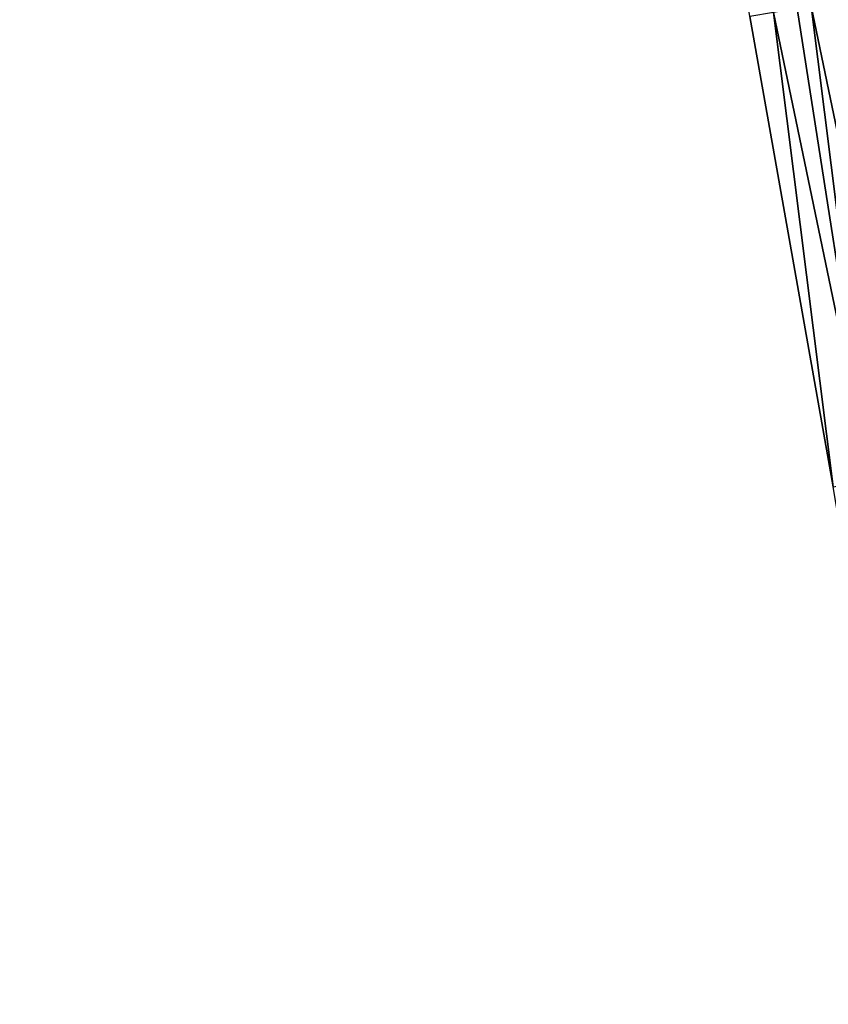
# Model space of a CAD drawing. Header units: feet. Extents: x 2004186 to 2014793, y 836912 to 864902.
# Tile 69 of 234: x 2010629 to 2010663, y 839055 to 839096. Entities that reach past the tile are written whole.
import ezdxf

# ---------------------------------------------------------------- set-up
doc = ezdxf.new("R2010")
doc.units = ezdxf.units.FT
doc.header["$LTSCALE"] = 100
doc.header["$MEASUREMENT"] = 0
doc.layers.add('I-77 SB_MM21-27-Surface-Border', color=7, linetype='Continuous')
doc.layers.add('I-77 SB_MM21-27-Surface-TIN', color=7, linetype='Continuous')

msp = doc.modelspace()

# ---------------------------------------------------------------- linework, layer by layer
at = {"layer": 'I-77 SB_MM21-27-Surface-Border', "color": 3, "linetype": 'ByBlock', "lineweight": -2}
msp.add_polyline3d([(2010684.204075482, 838978.9842045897, 330.4831046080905), (2010679.142003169, 838998.3987579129, 330.0737423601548), (2010674.669503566, 839017.92552638, 329.7371164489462), (2010669.99965158, 839037.4198564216, 329.3931857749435), (2010666.513433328, 839057.111699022, 329.072349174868), (2010663.224585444, 839076.8358721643, 328.7564288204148), (2010659.738478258, 839096.5270486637, 328.4333004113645), (2010656.449240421, 839116.2535604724, 328.1270052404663), (2010653.357763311, 839136.010061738, 327.8321270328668), (2010650.265799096, 839155.769484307, 327.5646855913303), (2010647.3710486, 839175.5621768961, 327.2759111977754), (2010644.678529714, 839195.4133599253, 327.0051478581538), (2010641.410609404, 839215.1622232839, 326.7271981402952), (2010640.717584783, 839235.3161570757, 326.5969748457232), (2010637.262832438, 839255.0086934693, 326.4099797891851), (2010633.215271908, 839274.6084712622, 326.1926210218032), (2010629.168307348, 839294.2046402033, 325.994353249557)], dxfattribs=at)
at = {"layer": 'I-77 SB_MM21-27-Surface-TIN', "color": 128, "linetype": 'ByBlock', "lineweight": -2}
for points in [[(2010662.302978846, 839096.9552274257, 328.4665097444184), (2010661.711166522, 839096.8564439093, 328.4604642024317), (2010664.80275477, 839077.0992761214, 328.7724991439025)], [(2010663.486607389, 839097.1527711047, 328.4771995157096), (2010662.302978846, 839096.9552274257, 328.4665097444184), (2010666.380912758, 839077.3627480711, 328.7929417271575)], [(2010662.302978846, 839096.9552274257, 328.4665097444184), (2010664.80275477, 839077.0992761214, 328.7724991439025), (2010666.380912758, 839077.3627480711, 328.7929417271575)], [(2010660.724819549, 839096.6917633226, 328.4479045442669), (2010659.738478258, 839096.5270486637, 328.4333004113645), (2010663.224585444, 839076.8358721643, 328.7564288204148)], [(2010661.711166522, 839096.8564439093, 328.4604642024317), (2010660.724819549, 839096.6917633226, 328.4479045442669), (2010664.80275477, 839077.0992761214, 328.7724991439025)], [(2010660.724819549, 839096.6917633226, 328.4479045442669), (2010663.224585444, 839076.8358721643, 328.7564288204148), (2010664.80275477, 839077.0992761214, 328.7724991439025)]]:
    msp.add_3dface(points, dxfattribs=at)

doc.saveas('drawing.dxf')
